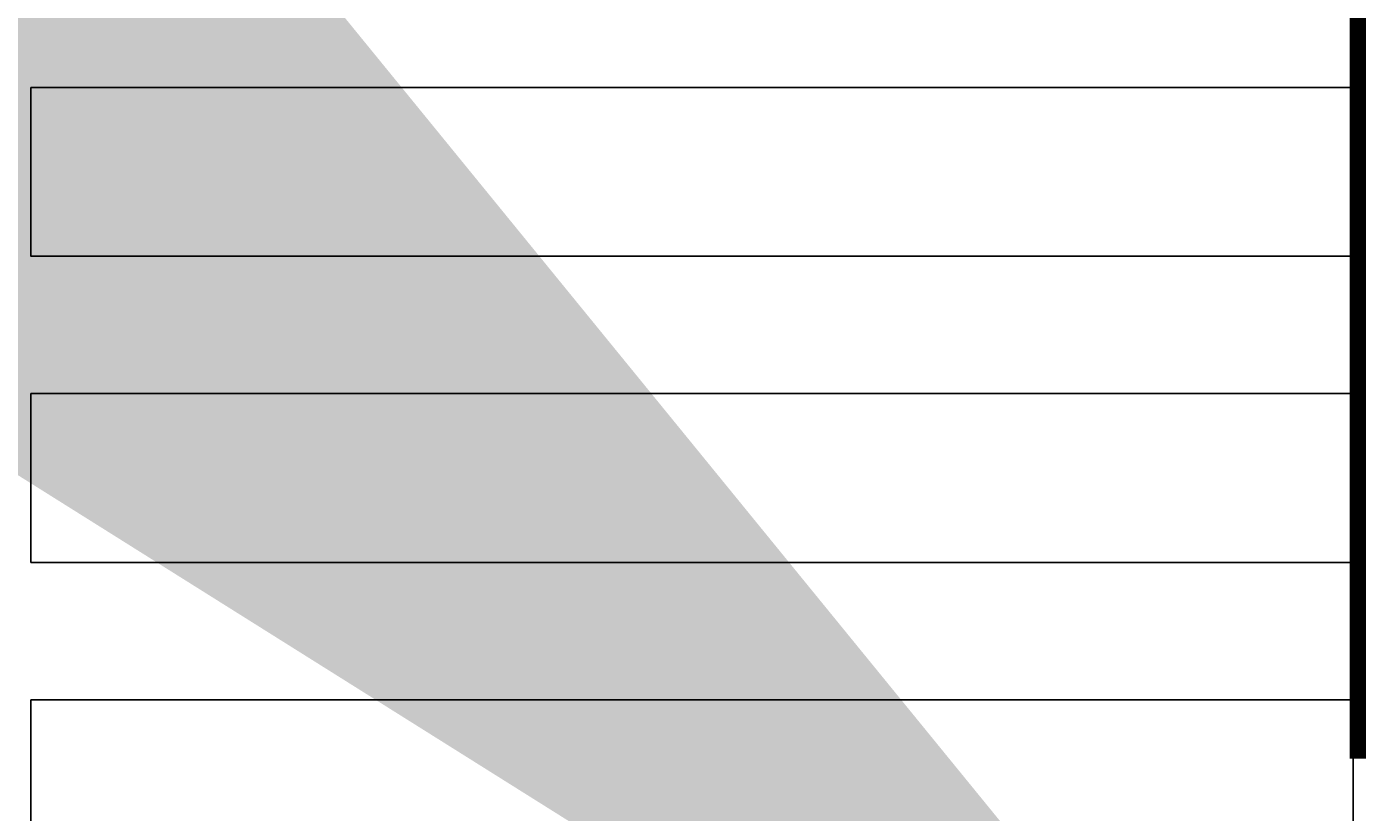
# Model space of a CAD drawing. Header units: inches. Extents: x 727810 to 1461440, y 2714588 to 5435005.
# Tile 112 of 233: x 728885 to 728916, y 2716107 to 2716125. Entities that reach past the tile are written whole.
import ezdxf

# ---------------------------------------------------------------- set-up
doc = ezdxf.new("R2010")
doc.units = ezdxf.units.IN
doc.header["$MEASUREMENT"] = 0
for name, color, linetype in [('DETAILS', 7, 'Continuous'), ('Inverter Room', 7, 'Continuous'), ('Mundra 335', 7, 'Continuous'), ('tranch', 7, 'Continuous')]:
    doc.layers.add(name, color=color, linetype=linetype)
doc.styles.add('ROMANS', font='ROMANS.shx', dxfattribs={"height": 10})
doc.dimstyles.new('ROMANS$7', dxfattribs={"dimscale": 100, "dimtxt": 2.5, "dimasz": 2, "dimexe": 20, "dimexo": 20, "dimgap": 0.5, "dimtad": 1, "dimdec": 0, "dimrnd": 5, "dimzin": 0, "dimdsep": 46, "dimtxsty": 'ROMANS', "dimcen": 0.09, "dimdle": 20, "dimclrd": 256, "dimclre": 256, "dimclrt": 3, "dimadec": 0, "dimazin": 0, "dimtfac": 20, "dimtdec": 0, "dimtix": 1, "dimtmove": 2, "dimatfit": 3, "dimfxl": 1, "dimtolj": 1, "dimtzin": 0, "dimarcsym": 0})

# ---------------------------------------------------------------- blocks, each defined once
blk = doc.blocks.new('dshshh')
at = {"layer": 'Inverter Room', "color": 3, "linetype": 'Continuous', "char_height": 150, "attachment_point": 1, "rotation": 90, "style": 'ROMANS'}
for s, insert in [('\\pi173.70351;DC  \\P\\pi73.70351;SIDE', (2054679.6, -2321672.6)), ('\\pi173.70351;AC  \\P\\pi73.70351;SIDE', (2060673.7, -2321627.4))]:
    blk.add_mtext_dynamic_manual_height_columns(s, width=597.407, gutter_width=1, heights=[0], dxfattribs=dict(at, insert=insert))

msp = doc.modelspace()

# ---------------------------------------------------------------- linework, layer by layer
at = {"layer": 'Mundra 335', "color": 2}
for points in [[(728885.31483, 2716123.97565), (728915.53483, 2716123.97565), (728915.53483, 2716120.11565), (728885.31483, 2716120.11565), (728885.31483, 2716123.97565)], [(728885.31483, 2716116.97565), (728915.53483, 2716116.97565), (728915.53483, 2716113.11565), (728885.31483, 2716113.11565), (728885.31483, 2716116.97565)], [(728885.31483, 2716109.97565), (728915.53483, 2716109.97565), (728915.53483, 2716106.11565), (728885.31483, 2716106.11565), (728885.31483, 2716109.97565)]]:
    msp.add_lwpolyline(points, dxfattribs=at)
at = {"layer": 'tranch', "const_width": 0.4}
msp.add_lwpolyline([(728915.65737, 2716139.70676), (728915.65737, 2716108.62595)], dxfattribs=at)

# ---------------------------------------------------------------- next in the draw order: block references
at = {"layer": 'DETAILS', "xscale": 0.000999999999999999, "yscale": 0.000999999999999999, "zscale": 0.000999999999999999}
msp.add_blockref('dshshh', (726847.25651, 2718418.18971, 0.444), dxfattribs=at)

# ---------------------------------------------------------------- next in the draw order: block references
msp.add_blockref('dshshh', (726847.25651, 2718409.88971, 0.444), dxfattribs=at)

# ---------------------------------------------------------------- next in the draw order: leaders
at = {"layer": 'Inverter Room', "ltscale": 0.5}
msp.add_leader([(728917.81825, 2716094.50821, 0.592), (728917.13795, 2716095.10937, 0.592), (728916.75177, 2716095.1038, 0.592)], dimstyle='ROMANS$7', override={"dimtxt": 150, "dimgap": 0.5, "dimtad": 0, "dimtfill": 1, "dimarcsym": 1}, dxfattribs=at)

doc.saveas('drawing.dxf')
